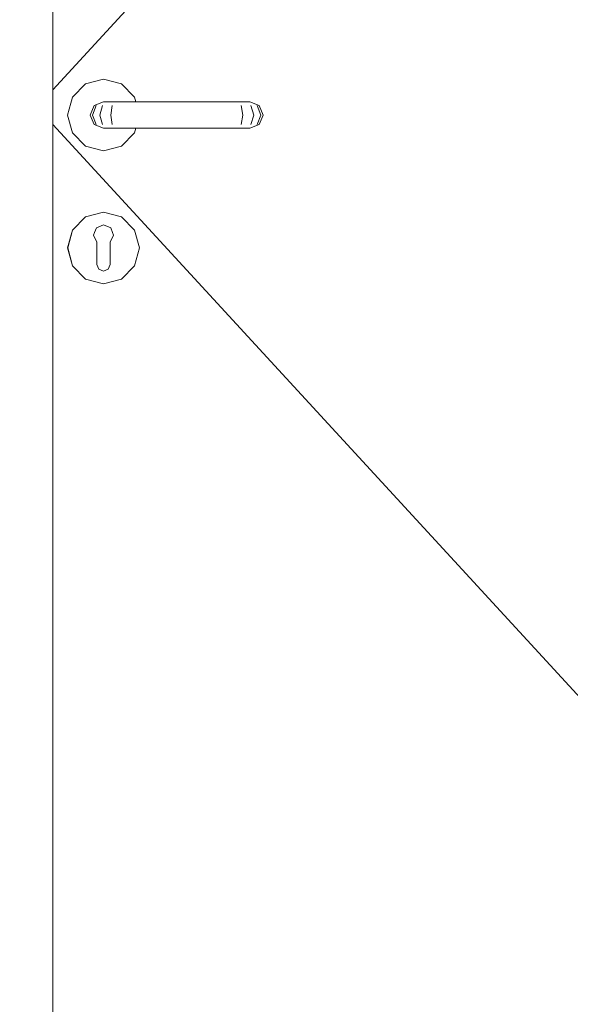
# Model space of a CAD drawing. Header units: millimetres. Extents: x 58537 to 97688, y -8921 to 14216.
# Tile 44 of 189: x 67350 to 67764, y 3221 to 3962. Entities that reach past the tile are written whole.
import ezdxf

# ---------------------------------------------------------------- set-up
doc = ezdxf.new("R2010")
doc.units = ezdxf.units.MM
doc.header["$MEASUREMENT"] = 0
doc.linetypes.add('Wipeout_Contour', pattern=[1000, 0, -1000])
for name, color, linetype in [('Nowe_A-Wymiary-Zewnętrzne', 7, 'Continuous'), ('Nowe_A-Ściany-Działowe', 7, 'Continuous'), ('Nowe_Drzwi Archicad', 7, 'Continuous')]:
    doc.layers.add(name, color=color, linetype=linetype)
doc.layers.add('Nowe_A-Wymiary-Zewnętrzne_Nr_pióra__45', color=7, linetype='Continuous', lineweight=15, true_color=0x40a5ff)
doc.layers.add('Nowe_A-Wymiary-Zewnętrzne_Nr_pióra__85', color=7, linetype='Continuous', lineweight=13, true_color=0x80c2ff)
doc.layers.add('Nowe_A-Wymiary-Zewnętrzne_Nr_pióra__46', color=5, linetype='Continuous', lineweight=15)
doc.layers.add('Nowe_Drzwi Archicad_Nr_pióra__3', color=7, linetype='Continuous', lineweight=13)
doc.styles.add('STYL_AUTOMATYCZNY_2', font='arial.ttf')
doc.dimstyles.new('STYL_AUTOMATYCZNY__1', dxfattribs={"dimtxt": 125, "dimasz": 47.5, "dimexe": 0.18, "dimexo": 20, "dimgap": 0, "dimtad": 1, "dimdec": 1, "dimlfac": 0.1, "dimzin": 0, "dimdsep": 46, "dimtxsty": 'STYL_AUTOMATYCZNY_2', "dimblk": 'ARROWHEAD_11', "dimblk1": 'ARROWHEAD_11', "dimblk2": 'ARROWHEAD_11', "dimcen": 0.09, "dimclrd": 256, "dimclre": 256, "dimclrt": 5, "dimadec": 1, "dimazin": 0, "dimtfac": 1, "dimtdec": 4, "dimtmove": 0, "dimatfit": 3, "dimfxl": 0, "dimtolj": 1, "dimtzin": 0, "dimarcsym": 0})

# ---------------------------------------------------------------- blocks, each defined once
blk = doc.blocks.new('ElemPrzekroju_170')
at = {"color": 254, "linetype": 'Wipeout_Contour', "lineweight": 0, "ltscale": 532205.431275}
blk.add_wipeout([(67805.09, 5430), (65240.07, 5430), (65240.07, 2902), (65265.07, 2902), (65265.07, 2890), (67258.07, 2890), (67258.07, 5007), (67805.09, 5007)], dxfattribs=at).dxf.layer = 'Nowe_A-Ściany-Działowe'
blk = doc.blocks.new('ElemPrzekroju_171')
at = {"color": 254, "linetype": 'Wipeout_Contour', "lineweight": 0, "ltscale": 269928.726842}
blk.add_wipeout([(67350.07, 2890), (67375.07, 2890), (67375.07, 4890), (67350.07, 4890)], dxfattribs=at).dxf.layer = 'Nowe_Drzwi Archicad'
at = {"color": 254, "linetype": 'Wipeout_Contour', "lineweight": 0, "ltscale": 1282990.239207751}
blk.add_wipeout([(67386.07, 3890), (67389.69, 3876.5), (67399.57, 3866.62), (67413.07, 3863), (67426.57, 3866.62), (67436.45, 3876.5), (67437.39, 3880), (67428.07, 3880), (67413.07, 3880), (67406, 3882.93), (67403.07, 3890), (67406, 3897.07), (67413.07, 3900), (67437.39, 3900), (67436.45, 3903.5), (67426.57, 3913.38), (67413.07, 3917), (67399.57, 3913.38), (67389.69, 3903.5)], dxfattribs=at).dxf.layer = 'Nowe_Drzwi Archicad'
at = {"color": 254, "linetype": 'Wipeout_Contour', "lineweight": 0, "ltscale": 405182.940882}
blk.add_wipeout([(67420.54, 3799.69), (67418.07, 3794.4), (67418.07, 3792.89), (67436.37, 3803.45), (67426.52, 3813.3), (67419.79, 3801.64)], dxfattribs=at).dxf.layer = 'Nowe_Drzwi Archicad'
at = {"color": 254, "linetype": 'Wipeout_Contour', "lineweight": 0, "ltscale": 405139.224713}
blk.add_wipeout([(67426.52, 3766.7), (67418.07, 3781.34), (67418.07, 3777.5), (67416.61, 3773.96), (67413.07, 3772.5), (67413.07, 3763.1)], dxfattribs=at).dxf.layer = 'Nowe_Drzwi Archicad'
at = {"layer": 'Nowe_Drzwi Archicad_Nr_pióra__3', "color": 7, "linetype": 'Continuous', "lineweight": 13}
for p, q in [((67375.07, 2890), (67375.07, 4890)), ((67775.09, 4344.58), (67375.07, 3909.06)), ((67399.57, 3913.38), (67389.69, 3903.5)), ((67413.07, 3917), (67399.57, 3913.38)), ((67426.57, 3913.38), (67413.07, 3917)), ((67389.69, 3903.5), (67386.07, 3890)), ((67386.07, 3890), (67389.69, 3876.5)), ((67389.69, 3876.5), (67399.57, 3866.62)), ((67399.57, 3866.62), (67413.07, 3863)), ((67413.07, 3863), (67426.57, 3866.62))]:
    blk.add_line(p, q, dxfattribs=at)
at = {"color": 254, "linetype": 'Wipeout_Contour', "lineweight": 0, "ltscale": 270091.342249}
blk.add_wipeout([(67413.07, 3900), (67406, 3897.07), (67407.55, 3897.07), (67414.21, 3900)], dxfattribs=at).dxf.layer = 'Nowe_Drzwi Archicad'
at = {"color": 254, "linetype": 'Wipeout_Contour', "lineweight": 0, "ltscale": 270069.183533}
blk.add_wipeout([(67403.07, 3890), (67406, 3882.93), (67407.55, 3882.93), (67404.79, 3890)], dxfattribs=at).dxf.layer = 'Nowe_Drzwi Archicad'
at = {"color": 254, "linetype": 'Wipeout_Contour', "lineweight": 0, "ltscale": 270139.243675}
blk.add_wipeout([(67418.07, 3790), (67439.97, 3790), (67436.37, 3803.45), (67418.07, 3792.89)], dxfattribs=at).dxf.layer = 'Nowe_Drzwi Archicad'
at = {"color": 254, "linetype": 'Wipeout_Contour', "lineweight": 0, "ltscale": 405083.353774}
blk.add_wipeout([(67413.07, 3763.1), (67413.07, 3772.5), (67409.54, 3773.96), (67408.07, 3777.5), (67408.07, 3781.34), (67399.62, 3766.7)], dxfattribs=at).dxf.layer = 'Nowe_Drzwi Archicad'
at = {"color": 254, "linetype": 'Wipeout_Contour', "lineweight": 0, "ltscale": 270070.81309}
blk.add_wipeout([(67406, 3897.07), (67403.07, 3890), (67404.79, 3890), (67407.55, 3897.07)], dxfattribs=at).dxf.layer = 'Nowe_Drzwi Archicad'
at = {"color": 254, "linetype": 'Wipeout_Contour', "lineweight": 0, "ltscale": 270087.408387}
blk.add_wipeout([(67406, 3882.93), (67413.07, 3880), (67414.21, 3880), (67407.55, 3882.93)], dxfattribs=at).dxf.layer = 'Nowe_Drzwi Archicad'
at = {"color": 254, "linetype": 'Wipeout_Contour', "lineweight": 0, "ltscale": 270155.762987}
blk.add_wipeout([(67436.45, 3803.5), (67426.57, 3813.38), (67426.52, 3813.3), (67436.37, 3803.45)], dxfattribs=at).dxf.layer = 'Nowe_Drzwi Archicad'
at = {"color": 254, "linetype": 'Wipeout_Contour', "lineweight": 0, "ltscale": 270028.200281}
blk.add_wipeout([(67408.07, 3787.11), (67389.78, 3776.55), (67399.62, 3766.7), (67408.07, 3781.34)], dxfattribs=at).dxf.layer = 'Nowe_Drzwi Archicad'
at = {"color": 254, "linetype": 'Wipeout_Contour', "lineweight": 0, "ltscale": 270122.620792}
blk.add_wipeout([(67418.07, 3781.34), (67426.52, 3766.7), (67436.37, 3776.55), (67418.07, 3787.11)], dxfattribs=at).dxf.layer = 'Nowe_Drzwi Archicad'
at = {"color": 254, "linetype": 'Wipeout_Contour', "lineweight": 0, "ltscale": 270101.976677}
blk.add_wipeout([(67414.21, 3900), (67407.55, 3897.07), (67412.37, 3897.07), (67417.47, 3900)], dxfattribs=at).dxf.layer = 'Nowe_Drzwi Archicad'
at = {"color": 254, "linetype": 'Wipeout_Contour', "lineweight": 0, "ltscale": 270082.663897}
blk.add_wipeout([(67404.79, 3890), (67407.55, 3882.93), (67412.37, 3882.93), (67410.26, 3890)], dxfattribs=at).dxf.layer = 'Nowe_Drzwi Archicad'
at = {"color": 254, "linetype": 'Wipeout_Contour', "lineweight": 0, "ltscale": 337629.041011}
blk.add_wipeout([(67418.45, 3805.14), (67419.79, 3801.64), (67426.52, 3813.3), (67413.07, 3816.9), (67413.07, 3807.43)], dxfattribs=at).dxf.layer = 'Nowe_Drzwi Archicad'
at = {"color": 254, "linetype": 'Wipeout_Contour', "lineweight": 0, "ltscale": 270137.498343}
blk.add_wipeout([(67418.07, 3787.11), (67436.37, 3776.55), (67439.97, 3790), (67418.07, 3790)], dxfattribs=at).dxf.layer = 'Nowe_Drzwi Archicad'
at = {"color": 254, "linetype": 'Wipeout_Contour', "lineweight": 0, "ltscale": 270099.389225}
blk.add_wipeout([(67413.07, 3763), (67426.57, 3766.62), (67426.52, 3766.7), (67413.07, 3763.1)], dxfattribs=at).dxf.layer = 'Nowe_Drzwi Archicad'
at = {"color": 254, "linetype": 'Wipeout_Contour', "lineweight": 0, "ltscale": 270084.293376}
blk.add_wipeout([(67407.55, 3897.07), (67404.79, 3890), (67410.26, 3890), (67412.37, 3897.07)], dxfattribs=at).dxf.layer = 'Nowe_Drzwi Archicad'
at = {"color": 254, "linetype": 'Wipeout_Contour', "lineweight": 0, "ltscale": 270098.042965}
blk.add_wipeout([(67407.55, 3882.93), (67414.21, 3880), (67417.47, 3880), (67412.37, 3882.93)], dxfattribs=at).dxf.layer = 'Nowe_Drzwi Archicad'
at = {"color": 254, "linetype": 'Wipeout_Contour', "lineweight": 0, "ltscale": 270110.67913}
blk.add_wipeout([(67426.57, 3813.38), (67413.07, 3817), (67413.07, 3816.9), (67426.52, 3813.3)], dxfattribs=at).dxf.layer = 'Nowe_Drzwi Archicad'
at = {"color": 254, "linetype": 'Wipeout_Contour', "lineweight": 0, "ltscale": 270180.042767}
blk.add_wipeout([(67440.07, 3790), (67436.45, 3803.5), (67436.37, 3803.45), (67439.97, 3790)], dxfattribs=at).dxf.layer = 'Nowe_Drzwi Archicad'
at = {"color": 254, "linetype": 'Wipeout_Contour', "lineweight": 0, "ltscale": 270147.499644}
blk.add_wipeout([(67426.57, 3766.62), (67436.45, 3776.5), (67436.37, 3776.55), (67426.52, 3766.7)], dxfattribs=at).dxf.layer = 'Nowe_Drzwi Archicad'
at = {"color": 254, "linetype": 'Wipeout_Contour', "lineweight": 0, "ltscale": 270045.565767}
blk.add_wipeout([(67399.57, 3766.62), (67413.07, 3763), (67413.07, 3763.1), (67399.62, 3766.7)], dxfattribs=at).dxf.layer = 'Nowe_Drzwi Archicad'
at = {"layer": 'Nowe_Drzwi Archicad_Nr_pióra__3', "color": 7, "linetype": 'Continuous', "lineweight": 13}
for p, q in [((67406, 3897.07), (67403.07, 3890)), ((67403.07, 3890), (67406, 3882.93)), ((67436.45, 3803.5), (67426.57, 3813.38)), ((67413.07, 3763), (67426.57, 3766.62))]:
    blk.add_line(p, q, dxfattribs=at)
at = {"color": 254, "linetype": 'Wipeout_Contour', "lineweight": 0, "ltscale": 270122.003842}
blk.add_wipeout([(67417.47, 3900), (67412.37, 3897.07), (67419.57, 3897.07), (67422.33, 3900)], dxfattribs=at).dxf.layer = 'Nowe_Drzwi Archicad'
at = {"color": 254, "linetype": 'Wipeout_Contour', "lineweight": 0, "ltscale": 270108.258557}
blk.add_wipeout([(67410.26, 3890), (67412.37, 3882.93), (67419.57, 3882.93), (67418.43, 3890)], dxfattribs=at).dxf.layer = 'Nowe_Drzwi Archicad'
at = {"color": 254, "linetype": 'Wipeout_Contour', "lineweight": 0, "ltscale": 337576.831984}
blk.add_wipeout([(67407.7, 3805.14), (67413.07, 3807.43), (67413.07, 3816.9), (67399.62, 3813.3), (67406.35, 3801.64)], dxfattribs=at).dxf.layer = 'Nowe_Drzwi Archicad'
at = {"color": 254, "linetype": 'Wipeout_Contour', "lineweight": 0, "ltscale": 270177.018718}
blk.add_wipeout([(67436.45, 3776.5), (67440.07, 3790), (67439.97, 3790), (67436.37, 3776.55)], dxfattribs=at).dxf.layer = 'Nowe_Drzwi Archicad'
at = {"layer": 'Nowe_Drzwi Archicad_Nr_pióra__3', "color": 7, "linetype": 'Continuous', "lineweight": 13}
for p, q in [((67440.07, 3790), (67436.45, 3803.5)), ((67436.45, 3776.5), (67440.07, 3790)), ((67426.57, 3766.62), (67436.45, 3776.5))]:
    blk.add_line(p, q, dxfattribs=at)
at = {"color": 254, "linetype": 'Wipeout_Contour', "lineweight": 0, "ltscale": 270109.887892}
blk.add_wipeout([(67412.37, 3897.07), (67410.26, 3890), (67418.43, 3890), (67419.57, 3897.07)], dxfattribs=at).dxf.layer = 'Nowe_Drzwi Archicad'
at = {"color": 254, "linetype": 'Wipeout_Contour', "lineweight": 0, "ltscale": 270118.070412}
blk.add_wipeout([(67412.37, 3882.93), (67417.47, 3880), (67422.33, 3880), (67419.57, 3882.93)], dxfattribs=at).dxf.layer = 'Nowe_Drzwi Archicad'
at = {"color": 254, "linetype": 'Wipeout_Contour', "lineweight": 0, "ltscale": 270056.857764}
blk.add_wipeout([(67413.07, 3817), (67399.57, 3813.38), (67399.62, 3813.3), (67413.07, 3816.9)], dxfattribs=at).dxf.layer = 'Nowe_Drzwi Archicad'
at = {"layer": 'Nowe_Drzwi Archicad_Nr_pióra__3', "color": 7, "linetype": 'Continuous', "lineweight": 13}
for p, q in [((67407.55, 3897.07), (67404.79, 3890)), ((67413.07, 3900), (67406, 3897.07)), ((67412.37, 3897.07), (67410.26, 3890)), ((67413.07, 3900), (67414.21, 3900)), ((67404.79, 3890), (67407.55, 3882.93)), ((67410.26, 3890), (67412.37, 3882.93)), ((67406, 3882.93), (67413.07, 3880)), ((67413.07, 3880), (67414.21, 3880)), ((67426.57, 3813.38), (67413.07, 3817))]:
    blk.add_line(p, q, dxfattribs=at)
at = {"color": 254, "linetype": 'Wipeout_Contour', "lineweight": 0, "ltscale": 270147.567923}
blk.add_wipeout([(67422.33, 3900), (67419.57, 3897.07), (67427.38, 3897.07), (67428.07, 3900)], dxfattribs=at).dxf.layer = 'Nowe_Drzwi Archicad'
at = {"color": 254, "linetype": 'Wipeout_Contour', "lineweight": 0, "ltscale": 270140.053652}
blk.add_wipeout([(67418.43, 3890), (67419.57, 3882.93), (67427.38, 3882.93), (67427.09, 3890)], dxfattribs=at).dxf.layer = 'Nowe_Drzwi Archicad'
at = {"color": 254, "linetype": 'Wipeout_Contour', "lineweight": 0, "ltscale": 405058.651705}
blk.add_wipeout([(67405.6, 3799.69), (67406.35, 3801.64), (67399.62, 3813.3), (67389.78, 3803.45), (67408.07, 3792.89), (67408.07, 3794.4)], dxfattribs=at).dxf.layer = 'Nowe_Drzwi Archicad'
at = {"color": 254, "linetype": 'Wipeout_Contour', "lineweight": 0, "ltscale": 270141.682805}
blk.add_wipeout([(67419.57, 3897.07), (67418.43, 3890), (67427.09, 3890), (67427.38, 3897.07)], dxfattribs=at).dxf.layer = 'Nowe_Drzwi Archicad'
at = {"color": 254, "linetype": 'Wipeout_Contour', "lineweight": 0, "ltscale": 270143.634855}
blk.add_wipeout([(67419.57, 3882.93), (67422.33, 3880), (67428.07, 3880), (67427.38, 3882.93)], dxfattribs=at).dxf.layer = 'Nowe_Drzwi Archicad'
at = {"color": 254, "linetype": 'Wipeout_Contour', "lineweight": 0, "ltscale": 270008.732357}
blk.add_wipeout([(67399.57, 3813.38), (67389.69, 3803.5), (67389.78, 3803.45), (67399.62, 3813.3)], dxfattribs=at).dxf.layer = 'Nowe_Drzwi Archicad'
at = {"layer": 'Nowe_Drzwi Archicad_Nr_pióra__3', "color": 7, "linetype": 'Continuous', "lineweight": 13}
for p, q in [((67414.21, 3900), (67417.47, 3900)), ((67417.47, 3900), (67422.33, 3900)), ((67419.57, 3897.07), (67418.43, 3890)), ((67418.43, 3890), (67419.57, 3882.93)), ((67414.21, 3880), (67417.47, 3880)), ((67417.47, 3880), (67422.33, 3880)), ((67413.07, 3817), (67399.57, 3813.38))]:
    blk.add_line(p, q, dxfattribs=at)
at = {"color": 254, "linetype": 'Wipeout_Contour', "lineweight": 0, "ltscale": 270322.454721}
blk.add_wipeout([(67428.07, 3900), (67427.38, 3897.07), (67508.77, 3897.07), (67508.07, 3900)], dxfattribs=at).dxf.layer = 'Nowe_Drzwi Archicad'
at = {"color": 254, "linetype": 'Wipeout_Contour', "lineweight": 0, "ltscale": 270319.673939}
blk.add_wipeout([(67427.09, 3890), (67427.38, 3882.93), (67508.77, 3882.93), (67509.06, 3890)], dxfattribs=at).dxf.layer = 'Nowe_Drzwi Archicad'
at = {"color": 254, "linetype": 'Wipeout_Contour', "lineweight": 0, "ltscale": 270018.713244}
blk.add_wipeout([(67408.07, 3792.89), (67389.78, 3803.45), (67386.17, 3790), (67408.07, 3790)], dxfattribs=at).dxf.layer = 'Nowe_Drzwi Archicad'
at = {"layer": 'Nowe_Drzwi Archicad_Nr_pióra__3', "color": 7, "linetype": 'Continuous', "lineweight": 13}
blk.add_line((67436.45, 3903.5), (67426.57, 3913.38), dxfattribs=at)
at = {"color": 254, "linetype": 'Wipeout_Contour', "lineweight": 0, "ltscale": 270321.302019}
blk.add_wipeout([(67427.38, 3897.07), (67427.09, 3890), (67509.06, 3890), (67508.77, 3897.07)], dxfattribs=at).dxf.layer = 'Nowe_Drzwi Archicad'
at = {"color": 254, "linetype": 'Wipeout_Contour', "lineweight": 0, "ltscale": 270318.524188}
blk.add_wipeout([(67427.38, 3882.93), (67428.07, 3880), (67508.07, 3880), (67508.77, 3882.93)], dxfattribs=at).dxf.layer = 'Nowe_Drzwi Archicad'
at = {"color": 254, "linetype": 'Wipeout_Contour', "lineweight": 0, "ltscale": 270016.966861}
blk.add_wipeout([(67408.07, 3790), (67386.17, 3790), (67389.78, 3776.55), (67408.07, 3787.11)], dxfattribs=at).dxf.layer = 'Nowe_Drzwi Archicad'
at = {"layer": 'Nowe_Drzwi Archicad_Nr_pióra__3', "color": 7, "linetype": 'Continuous', "lineweight": 13}
for p, q in [((67437.39, 3900), (67436.45, 3903.5)), ((67422.33, 3900), (67428.07, 3900)), ((67422.33, 3880), (67428.07, 3880)), ((67426.57, 3866.62), (67436.45, 3876.5)), ((67436.45, 3876.5), (67437.39, 3880))]:
    blk.add_line(p, q, dxfattribs=at)
at = {"color": 254, "linetype": 'Wipeout_Contour', "lineweight": 0, "ltscale": 270497.341706}
blk.add_wipeout([(67508.07, 3900), (67508.77, 3897.07), (67516.57, 3897.07), (67513.81, 3900)], dxfattribs=at).dxf.layer = 'Nowe_Drzwi Archicad'
at = {"color": 254, "linetype": 'Wipeout_Contour', "lineweight": 0, "ltscale": 270499.294426}
blk.add_wipeout([(67509.06, 3890), (67508.77, 3882.93), (67516.57, 3882.93), (67517.71, 3890)], dxfattribs=at).dxf.layer = 'Nowe_Drzwi Archicad'
at = {"color": 254, "linetype": 'Wipeout_Contour', "lineweight": 0, "ltscale": 810234.406214}
blk.add_wipeout([(67407.7, 3805.14), (67405.6, 3799.69), (67408.07, 3794.4), (67408.07, 3777.5), (67409.54, 3773.96), (67413.07, 3772.5), (67416.61, 3773.96), (67418.07, 3777.5), (67418.07, 3794.4), (67420.54, 3799.69), (67418.45, 3805.14), (67413.07, 3807.43)], dxfattribs=at).dxf.layer = 'Nowe_Drzwi Archicad'
at = {"color": 254, "linetype": 'Wipeout_Contour', "lineweight": 0, "ltscale": 269979.196206}
blk.add_wipeout([(67389.69, 3803.5), (67386.07, 3790), (67386.17, 3790), (67389.78, 3803.45)], dxfattribs=at).dxf.layer = 'Nowe_Drzwi Archicad'
at = {"color": 254, "linetype": 'Wipeout_Contour', "lineweight": 0, "ltscale": 270000.464834}
blk.add_wipeout([(67389.69, 3776.5), (67399.57, 3766.62), (67399.62, 3766.7), (67389.78, 3776.55)], dxfattribs=at).dxf.layer = 'Nowe_Drzwi Archicad'
at = {"layer": 'Nowe_Drzwi Archicad_Nr_pióra__3', "color": 7, "linetype": 'Continuous', "lineweight": 13}
for p, q in [((67399.57, 3813.38), (67389.69, 3803.5)), ((67407.7, 3805.14), (67413.07, 3807.43)), ((67413.07, 3807.43), (67418.45, 3805.14)), ((67406.35, 3801.64), (67405.6, 3799.69)), ((67408.07, 3794.4), (67405.6, 3799.69)), ((67406.35, 3801.64), (67407.7, 3805.14)), ((67420.54, 3799.69), (67418.07, 3794.4)), ((67419.79, 3801.64), (67418.45, 3805.14)), ((67419.79, 3801.64), (67420.54, 3799.69)), ((67408.07, 3792.89), (67408.07, 3794.4)), ((67408.07, 3792.89), (67408.07, 3790)), ((67418.07, 3794.4), (67418.07, 3792.89)), ((67418.07, 3792.89), (67418.07, 3790)), ((67408.07, 3790), (67408.07, 3787.11)), ((67408.07, 3787.11), (67408.07, 3781.34)), ((67418.07, 3790), (67418.07, 3787.11)), ((67418.07, 3787.11), (67418.07, 3781.34)), ((67408.07, 3781.34), (67408.07, 3777.5)), ((67409.54, 3773.96), (67408.07, 3777.5)), ((67418.07, 3777.5), (67416.61, 3773.96)), ((67418.07, 3781.34), (67418.07, 3777.5)), ((67413.07, 3772.5), (67409.54, 3773.96)), ((67416.61, 3773.96), (67413.07, 3772.5)), ((67399.57, 3766.62), (67413.07, 3763))]:
    blk.add_line(p, q, dxfattribs=at)
at = {"color": 254, "linetype": 'Wipeout_Contour', "lineweight": 0, "ltscale": 270500.921433}
blk.add_wipeout([(67508.77, 3897.07), (67509.06, 3890), (67517.71, 3890), (67516.57, 3897.07)], dxfattribs=at).dxf.layer = 'Nowe_Drzwi Archicad'
at = {"color": 254, "linetype": 'Wipeout_Contour', "lineweight": 0, "ltscale": 270493.413707}
blk.add_wipeout([(67508.77, 3882.93), (67508.07, 3880), (67513.81, 3880), (67516.57, 3882.93)], dxfattribs=at).dxf.layer = 'Nowe_Drzwi Archicad'
at = {"color": 254, "linetype": 'Wipeout_Contour', "lineweight": 0, "ltscale": 269976.170066}
blk.add_wipeout([(67386.07, 3790), (67389.69, 3776.5), (67389.78, 3776.55), (67386.17, 3790)], dxfattribs=at).dxf.layer = 'Nowe_Drzwi Archicad'
at = {"layer": 'Nowe_Drzwi Archicad_Nr_pióra__3', "color": 7, "linetype": 'Continuous', "lineweight": 13}
for p, q in [((67428.07, 3900), (67508.07, 3900)), ((67428.07, 3880), (67508.07, 3880)), ((67389.69, 3803.5), (67386.07, 3790)), ((67386.07, 3790), (67389.69, 3776.5)), ((67389.69, 3776.5), (67399.57, 3766.62))]:
    blk.add_line(p, q, dxfattribs=at)
at = {"color": 254, "linetype": 'Wipeout_Contour', "lineweight": 0, "ltscale": 270522.905908}
blk.add_wipeout([(67513.81, 3900), (67516.57, 3897.07), (67523.78, 3897.07), (67518.68, 3900)], dxfattribs=at).dxf.layer = 'Nowe_Drzwi Archicad'
at = {"color": 254, "linetype": 'Wipeout_Contour', "lineweight": 0, "ltscale": 270531.089675}
blk.add_wipeout([(67517.71, 3890), (67516.57, 3882.93), (67523.78, 3882.93), (67525.89, 3890)], dxfattribs=at).dxf.layer = 'Nowe_Drzwi Archicad'
at = {"color": 254, "linetype": 'Wipeout_Contour', "lineweight": 0, "ltscale": 270532.716501}
blk.add_wipeout([(67516.57, 3897.07), (67517.71, 3890), (67525.89, 3890), (67523.78, 3897.07)], dxfattribs=at).dxf.layer = 'Nowe_Drzwi Archicad'
at = {"color": 254, "linetype": 'Wipeout_Contour', "lineweight": 0, "ltscale": 270518.97827}
blk.add_wipeout([(67516.57, 3882.93), (67513.81, 3880), (67518.68, 3880), (67523.78, 3882.93)], dxfattribs=at).dxf.layer = 'Nowe_Drzwi Archicad'
at = {"layer": 'Nowe_Drzwi Archicad_Nr_pióra__3', "color": 7, "linetype": 'Continuous', "lineweight": 13}
for p, q in [((67508.07, 3900), (67513.81, 3900)), ((67508.07, 3880), (67513.81, 3880))]:
    blk.add_line(p, q, dxfattribs=at)
at = {"color": 254, "linetype": 'Wipeout_Contour', "lineweight": 0, "ltscale": 270542.933181}
blk.add_wipeout([(67518.68, 3900), (67523.78, 3897.07), (67528.59, 3897.07), (67521.93, 3900)], dxfattribs=at).dxf.layer = 'Nowe_Drzwi Archicad'
at = {"color": 254, "linetype": 'Wipeout_Contour', "lineweight": 0, "ltscale": 270556.684481}
blk.add_wipeout([(67525.89, 3890), (67523.78, 3882.93), (67528.59, 3882.93), (67531.35, 3890)], dxfattribs=at).dxf.layer = 'Nowe_Drzwi Archicad'
at = {"layer": 'Nowe_Drzwi Archicad_Nr_pióra__3', "color": 7, "linetype": 'Continuous', "lineweight": 13}
blk.add_line((67516.57, 3897.07), (67517.71, 3890), dxfattribs=at)
at = {"color": 254, "linetype": 'Wipeout_Contour', "lineweight": 0, "ltscale": 270558.311163}
blk.add_wipeout([(67523.78, 3897.07), (67525.89, 3890), (67531.35, 3890), (67528.59, 3897.07)], dxfattribs=at).dxf.layer = 'Nowe_Drzwi Archicad'
at = {"color": 254, "linetype": 'Wipeout_Contour', "lineweight": 0, "ltscale": 270539.005824}
blk.add_wipeout([(67523.78, 3882.93), (67518.68, 3880), (67521.93, 3880), (67528.59, 3882.93)], dxfattribs=at).dxf.layer = 'Nowe_Drzwi Archicad'
at = {"layer": 'Nowe_Drzwi Archicad_Nr_pióra__3', "color": 7, "linetype": 'Continuous', "lineweight": 13}
blk.add_line((67517.71, 3890), (67516.57, 3882.93), dxfattribs=at)
at = {"color": 254, "linetype": 'Wipeout_Contour', "lineweight": 0, "ltscale": 270553.567674}
blk.add_wipeout([(67521.93, 3900), (67528.59, 3897.07), (67530.14, 3897.07), (67523.07, 3900)], dxfattribs=at).dxf.layer = 'Nowe_Drzwi Archicad'
at = {"color": 254, "linetype": 'Wipeout_Contour', "lineweight": 0, "ltscale": 270570.164934}
blk.add_wipeout([(67531.35, 3890), (67528.59, 3882.93), (67530.14, 3882.93), (67533.07, 3890)], dxfattribs=at).dxf.layer = 'Nowe_Drzwi Archicad'
at = {"layer": 'Nowe_Drzwi Archicad_Nr_pióra__3', "color": 7, "linetype": 'Continuous', "lineweight": 13}
for p, q in [((67513.81, 3900), (67518.68, 3900)), ((67518.68, 3900), (67521.93, 3900)), ((67521.93, 3900), (67523.07, 3900))]:
    blk.add_line(p, q, dxfattribs=at)
at = {"color": 254, "linetype": 'Wipeout_Contour', "lineweight": 0, "ltscale": 270571.791539}
blk.add_wipeout([(67528.59, 3897.07), (67531.35, 3890), (67533.07, 3890), (67530.14, 3897.07)], dxfattribs=at).dxf.layer = 'Nowe_Drzwi Archicad'
at = {"color": 254, "linetype": 'Wipeout_Contour', "lineweight": 0, "ltscale": 270549.640467}
blk.add_wipeout([(67528.59, 3882.93), (67521.93, 3880), (67523.07, 3880), (67530.14, 3882.93)], dxfattribs=at).dxf.layer = 'Nowe_Drzwi Archicad'
at = {"layer": 'Nowe_Drzwi Archicad_Nr_pióra__3', "color": 7, "linetype": 'Continuous', "lineweight": 13}
for p, q in [((67523.07, 3900), (67530.14, 3897.07)), ((67523.78, 3897.07), (67525.89, 3890)), ((67528.59, 3897.07), (67531.35, 3890)), ((67530.14, 3897.07), (67533.07, 3890)), ((67525.89, 3890), (67523.78, 3882.93)), ((67531.35, 3890), (67528.59, 3882.93)), ((67533.07, 3890), (67530.14, 3882.93)), ((67805.09, 3414.76), (67375.07, 3882.94)), ((67530.14, 3882.93), (67523.07, 3880)), ((67513.81, 3880), (67518.68, 3880)), ((67518.68, 3880), (67521.93, 3880)), ((67521.93, 3880), (67523.07, 3880))]:
    blk.add_line(p, q, dxfattribs=at)
blk = doc.blocks.new('*D977')
at = {"layer": 'Nowe_A-Wymiary-Zewnętrzne_Nr_pióra__45', "linetype": 'Continuous', "lineweight": 15, "true_color": 0x40a5ff}
for points in [[(66434, 5430), (66434.95, 5425.22), (66437.66, 5421.16), (66441.72, 5418.45), (66446.5, 5417.5), (66451.28, 5418.45), (66455.34, 5421.16), (66458.05, 5425.22), (66459, 5430), (66458.05, 5434.78), (66455.34, 5438.84), (66451.28, 5441.55), (66446.5, 5442.5), (66441.72, 5441.55), (66437.66, 5438.84), (66434.95, 5434.78)], [(66434, 2890), (66434.95, 2885.22), (66437.66, 2881.16), (66441.72, 2878.45), (66446.5, 2877.5), (66451.28, 2878.45), (66455.34, 2881.16), (66458.05, 2885.22), (66459, 2890), (66458.05, 2894.78), (66455.34, 2898.84), (66451.28, 2901.55), (66446.5, 2902.5), (66441.72, 2901.55), (66437.66, 2898.84), (66434.95, 2894.78)]]:
    blk.add_hatch(color=161, dxfattribs=at).paths.add_polyline_path(points)
at = {"layer": 'Nowe_A-Wymiary-Zewnętrzne_Nr_pióra__45', "color": 161, "linetype": 'Continuous', "lineweight": 15, "true_color": 0x40a5ff}
for centre in [(66446.5, 5430), (66446.5, 2890)]:
    blk.add_circle(centre, 12.5, dxfattribs=at)
at = {"layer": 'Nowe_A-Wymiary-Zewnętrzne_Nr_pióra__85', "color": 151, "linetype": 'Continuous', "lineweight": 13, "true_color": 0x80c2ff}
for p, q in [((66446.5, 2902.5), (66446.5, 5417.5)), ((66434, 2890), (66399.62, 2890)), ((66493.37, 2890), (66459, 2890))]:
    blk.add_line(p, q, dxfattribs=at)
at = {"layer": 'Nowe_A-Wymiary-Zewnętrzne_Nr_pióra__46', "color": 5, "lineweight": 15, "char_height": 125, "attachment_point": 7, "rotation": 90, "style": 'STYL_AUTOMATYCZNY_2'}
for s, insert in [('\\A1;{\\pql;\\fArial|b0|i0|c238|p0;\\W1.000000;21,0}', (66421.5, 5083.85)), ('\\A1;{\\pql;\\fArial|b0|i0|c238|p0;\\W1.000000;254,0}', (66421.5, 3945.5)), ('\\A1;{\\pql;\\fArial|b0|i0|c238|p0;\\W1.000000;14,0}', (66421.5, 2902.5))]:
    blk.add_mtext(s, dxfattribs=dict(at, insert=insert))
blk = doc.blocks.new('ARROWHEAD_11')
at = {"color": 0, "linetype": 'Continuous', "lineweight": 0}
blk.add_line((0, 0), (-1, 0), dxfattribs=at)
at = {"color": 0, "linetype": 'Continuous', "lineweight": 0, "const_width": 0.25, "flags": 128}
blk.add_lwpolyline([(-0.125, 0, 1), (0.125, 0, 1)], format="xyb", close=True, dxfattribs=at)
blk = doc.blocks.new('*D1017')
at = {"layer": 'Nowe_A-Wymiary-Zewnętrzne_Nr_pióra__45', "linetype": 'Continuous', "lineweight": 15, "true_color": 0x40a5ff}
for points in [[(93173.54, 5090), (93174.49, 5085.22), (93177.2, 5081.16), (93181.25, 5078.45), (93186.04, 5077.5), (93190.82, 5078.45), (93194.88, 5081.16), (93197.59, 5085.22), (93198.54, 5090), (93197.59, 5094.78), (93194.88, 5098.84), (93190.82, 5101.55), (93186.04, 5102.5), (93181.25, 5101.55), (93177.2, 5098.84), (93174.49, 5094.78)], [(93173.54, 2890), (93174.49, 2885.22), (93177.2, 2881.16), (93181.25, 2878.45), (93186.04, 2877.5), (93190.82, 2878.45), (93194.88, 2881.16), (93197.59, 2885.22), (93198.54, 2890), (93197.59, 2894.78), (93194.88, 2898.84), (93190.82, 2901.55), (93186.04, 2902.5), (93181.25, 2901.55), (93177.2, 2898.84), (93174.49, 2894.78)]]:
    blk.add_hatch(color=161, dxfattribs=at).paths.add_polyline_path(points)
at = {"layer": 'Nowe_A-Wymiary-Zewnętrzne_Nr_pióra__45', "color": 161, "linetype": 'Continuous', "lineweight": 15, "true_color": 0x40a5ff}
for centre in [(93186.04, 5090), (93186.04, 2890)]:
    blk.add_circle(centre, 12.5, dxfattribs=at)
at = {"layer": 'Nowe_A-Wymiary-Zewnętrzne_Nr_pióra__85', "color": 151, "linetype": 'Continuous', "lineweight": 13, "true_color": 0x80c2ff}
for p, q in [((93173.54, 5090), (93139.16, 5090)), ((93232.91, 5090), (93198.54, 5090)), ((93186.04, 2902.5), (93186.04, 5077.5)), ((93173.54, 2890), (93139.16, 2890)), ((93232.91, 2890), (93198.54, 2890))]:
    blk.add_line(p, q, dxfattribs=at)
at = {"layer": 'Nowe_A-Wymiary-Zewnętrzne_Nr_pióra__46', "color": 5, "lineweight": 15, "char_height": 125, "attachment_point": 7, "rotation": 90, "style": 'STYL_AUTOMATYCZNY_2'}
for s, insert in [('\\A1;{\\pql;\\fArial|b0|i0|c238|p0;\\W1.000000;220,0}', (93161.04, 3942.33)), ('\\A1;{\\pql;\\fArial|b0|i0|c238|p0;\\W1.000000;14,0}', (93161.04, 2902.5))]:
    blk.add_mtext(s, dxfattribs=dict(at, insert=insert))
blk = doc.blocks.new('*D1027')
at = {"layer": 'Nowe_A-Wymiary-Zewnętrzne_Nr_pióra__45', "linetype": 'Continuous', "lineweight": 15, "true_color": 0x40a5ff}
for points in [[(93506.73, 12845.37), (93507.68, 12840.59), (93510.39, 12836.54), (93514.45, 12833.83), (93519.23, 12832.87), (93524.01, 12833.83), (93528.07, 12836.54), (93530.78, 12840.59), (93531.73, 12845.37), (93530.78, 12850.16), (93528.07, 12854.21), (93524.01, 12856.92), (93519.23, 12857.87), (93514.45, 12856.92), (93510.39, 12854.21), (93507.68, 12850.16)], [(93506.73, -450), (93507.68, -454.78), (93510.39, -458.84), (93514.45, -461.55), (93519.23, -462.5), (93524.01, -461.55), (93528.07, -458.84), (93530.78, -454.78), (93531.73, -450), (93530.78, -445.22), (93528.07, -441.16), (93524.01, -438.45), (93519.23, -437.5), (93514.45, -438.45), (93510.39, -441.16), (93507.68, -445.22)]]:
    blk.add_hatch(color=161, dxfattribs=at).paths.add_polyline_path(points)
at = {"layer": 'Nowe_A-Wymiary-Zewnętrzne_Nr_pióra__45', "color": 161, "linetype": 'Continuous', "lineweight": 15, "true_color": 0x40a5ff}
for centre in [(93519.23, 12845.37), (93519.23, -450)]:
    blk.add_circle(centre, 12.5, dxfattribs=at)
at = {"layer": 'Nowe_A-Wymiary-Zewnętrzne_Nr_pióra__85', "color": 151, "linetype": 'Continuous', "lineweight": 13, "true_color": 0x80c2ff}
for p, q in [((93519.23, 12857.87), (93519.23, 12870.37)), ((93506.73, 12845.37), (93472.36, 12845.37)), ((93566.11, 12845.37), (93531.73, 12845.37)), ((93519.23, -437.5), (93519.23, 12832.87)), ((93506.73, -450), (93472.36, -450)), ((93566.11, -450), (93531.73, -450)), ((93519.23, -475), (93519.23, -462.5))]:
    blk.add_line(p, q, dxfattribs=at)
at = {"layer": 'Nowe_A-Wymiary-Zewnętrzne_Nr_pióra__46', "color": 5, "lineweight": 15, "insert": (93494.23, 5911.71), "char_height": 125, "attachment_point": 7, "rotation": 90, "style": 'STYL_AUTOMATYCZNY_2'}
blk.add_mtext('\\A1;{\\pql;\\fArial|b0|i0|c238|p0;\\W1.000000;1\xa0329,5}', dxfattribs=at)
blk = doc.blocks.new('*D1036')
at = {"layer": 'Nowe_A-Wymiary-Zewnętrzne_Nr_pióra__45', "linetype": 'Continuous', "lineweight": 15, "true_color": 0x40a5ff}
for points in [[(90228.51, 5430), (90229.46, 5425.22), (90232.17, 5421.16), (90236.23, 5418.45), (90241.01, 5417.5), (90245.79, 5418.45), (90249.85, 5421.16), (90252.56, 5425.22), (90253.51, 5430), (90252.56, 5434.78), (90249.85, 5438.84), (90245.79, 5441.55), (90241.01, 5442.5), (90236.23, 5441.55), (90232.17, 5438.84), (90229.46, 5434.78)], [(90228.51, 2890), (90229.46, 2885.22), (90232.17, 2881.16), (90236.23, 2878.45), (90241.01, 2877.5), (90245.79, 2878.45), (90249.85, 2881.16), (90252.56, 2885.22), (90253.51, 2890), (90252.56, 2894.78), (90249.85, 2898.84), (90245.79, 2901.55), (90241.01, 2902.5), (90236.23, 2901.55), (90232.17, 2898.84), (90229.46, 2894.78)]]:
    blk.add_hatch(color=161, dxfattribs=at).paths.add_polyline_path(points)
at = {"layer": 'Nowe_A-Wymiary-Zewnętrzne_Nr_pióra__45', "color": 161, "linetype": 'Continuous', "lineweight": 15, "true_color": 0x40a5ff}
for centre in [(90241.01, 5430), (90241.01, 2890)]:
    blk.add_circle(centre, 12.5, dxfattribs=at)
at = {"layer": 'Nowe_A-Wymiary-Zewnętrzne_Nr_pióra__85', "color": 151, "linetype": 'Continuous', "lineweight": 13, "true_color": 0x80c2ff}
for p, q in [((90241.01, 2902.5), (90241.01, 5417.5)), ((90228.51, 2890), (90194.13, 2890)), ((90287.88, 2890), (90253.51, 2890))]:
    blk.add_line(p, q, dxfattribs=at)
at = {"layer": 'Nowe_A-Wymiary-Zewnętrzne_Nr_pióra__46', "color": 5, "lineweight": 15, "char_height": 125, "attachment_point": 7, "rotation": 90, "style": 'STYL_AUTOMATYCZNY_2'}
for s, insert in [('\\A1;{\\pql;\\fArial|b0|i0|c238|p0;\\W1.000000;21,0}', (90216.01, 5083.85)), ('\\A1;{\\pql;\\fArial|b0|i0|c238|p0;\\W1.000000;254,0}', (90216.01, 3945.5)), ('\\A1;{\\pql;\\fArial|b0|i0|c238|p0;\\W1.000000;14,0}', (90216.01, 2902.5))]:
    blk.add_mtext(s, dxfattribs=dict(at, insert=insert))

msp = doc.modelspace()

# ---------------------------------------------------------------- block references
at = {"layer": 'Nowe_A-Ściany-Działowe', "lineweight": 0}
msp.add_blockref('ElemPrzekroju_170', (0, 0), dxfattribs=at)

# ---------------------------------------------------------------- next in the draw order: block references
at = {"layer": 'Nowe_Drzwi Archicad', "lineweight": 0}
msp.add_blockref('ElemPrzekroju_171', (0, 0), dxfattribs=at)

# ---------------------------------------------------------------- next in the draw order: dimensions: what is measured, and where the dimension line sits
at = {"layer": 'Nowe_A-Wymiary-Zewnętrzne', "color": 151, "linetype": 'Continuous', "lineweight": 13, "true_color": 0x80c2ff}
for base, p1, p2, picture, middle in [((93519.23, 12845.37), (63041.84, -450), (64717.21, 12845.37), '*D1027', (93431.73, 6192.83)), ((66446.5, 5430), (58537.27, 2890), (78005.07, 5430), '*D977', (66359, 4154.89)), ((90241.01, 5430), (58537.27, 2890), (78005.07, 5430), '*D1036', (90153.51, 4154.89)), ((93186.04, 5090), (58537.27, 2890), (64770.07, 5090), '*D1017', (93098.54, 4151.72))]:
    dim = msp.add_linear_dim(base=base, p1=p1, p2=p2, angle=90, dimstyle='STYL_AUTOMATYCZNY__1', dxfattribs=at)
    dim.commit()
    dim.dimension.update_dxf_attribs({"geometry": picture, "text_midpoint": middle, "dimtype": 160, "text_rotation": 90})

doc.saveas('drawing.dxf')
